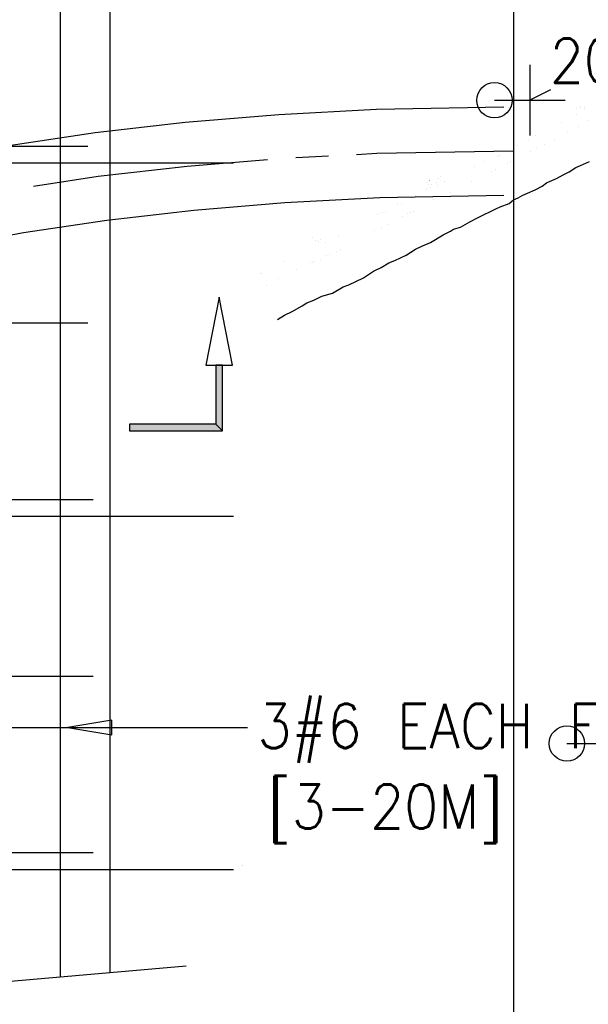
# Model space of a CAD drawing. Extents: x -21 to 2859, y -18 to 3983.
# Tile 30 of 47: x 60 to 76, y 160 to 188. Entities that reach past the tile are written whole.
import ezdxf

# ---------------------------------------------------------------- set-up
doc = ezdxf.new("R2010")
doc.units = 0
doc.header["$LTSCALE"] = 25.4
doc.header["$MEASUREMENT"] = 0
doc.layers.get('0').update_dxf_attribs({"linetype": 'CONTINUOUS'})
for name, color, linetype in [('ARC-CONST', 1, 'CONTINUOUS'), ('ARC-PTS', 1, 'CONTINUOUS'), ('ARC-SOIL', 1, 'CONTINUOUS'), ('COL_NUM', 7, 'CONTINUOUS'), ('DWG-LINES', 7, 'CONTINUOUS'), ('FORM', 1, 'CONTINUOUS'), ('LABELS', 7, 'CONTINUOUS'), ('LEV_PAD', 7, 'CONTINUOUS'), ('POINTS', 1, 'CONTINUOUS'), ('RS_LABELS', 7, 'CONTINUOUS')]:
    doc.layers.add(name, color=color, linetype=linetype)
doc.styles.add('TXT_SHX', font='txt.shx')

# ---------------------------------------------------------------- blocks, each defined once
blk = doc.blocks.new('SO3_PN')
at = {"linetype": 'CONTINUOUS'}
for points in [[(83.369, 150.197), (83.369, 147.525), (83.669, 147.225), (83.669, 150.197)], [(83.369, 147.525), (79.464, 147.525), (79.464, 147.225), (83.669, 147.225)]]:
    blk.add_hatch(color=24, dxfattribs=at).paths.add_polyline_path(points)
at = {"color": 24, "linetype": 'CONTINUOUS'}
for points in [[(83.519, 153.272), (82.919, 150.197), (84.119, 150.197)], [(83.369, 150.197), (83.369, 147.525), (83.669, 147.225), (83.669, 150.197)], [(83.369, 147.525), (79.464, 147.525), (79.464, 147.225), (83.669, 147.225)]]:
    blk.add_lwpolyline(points, close=True, dxfattribs=at)
at = {"layer": 'COL_NUM', "color": 7, "linetype": 'CONTINUOUS'}
for p, q in [((76.324, 198.58), (76.324, 122.48)), ((49.822, 160.117), (77.572, 160.117)), ((84.16, 159.346), (66.572, 159.346)), ((49.822, 152.117), (77.572, 152.117)), ((49.822, 144.117), (77.822, 144.117)), ((84.16, 143.345), (66.572, 143.345)), ((49.822, 136.116), (77.822, 136.116)), ((49.822, 128.116), (77.822, 128.116)), ((84.16, 127.345), (66.572, 127.345))]:
    blk.add_line(p, q, dxfattribs=at)
at = {"layer": 'DWG-LINES', "color": 2, "linetype": 'CONTINUOUS'}
blk.add_lwpolyline([(82.021, 122.978), (63.181, 121.33), (62.555, 118.98), (61.773, 123.459), (61.189, 121.156), (46.265, 119.85)], dxfattribs=at)
at = {"layer": 'LEV_PAD', "color": 1, "linetype": 'CONTINUOUS'}
blk.add_line((78.572, 199.78), (78.572, 122.677), dxfattribs=at)
at = {"layer": 'POINTS', "color": 7, "linetype": 'CONTINUOUS'}
blk.add_line((53.072, 133.779), (84.808, 133.779), dxfattribs=at)
blk.add_lwpolyline([(78.665, 133.446), (78.665, 134.113), (76.665, 133.779)], close=True, dxfattribs=at)
at = {"layer": 'RS_LABELS', "color": 7, "linetype": 'CONTINUOUS', "const_width": 0.00035}
for points in [[(84.747, 159.346, -1), (84.397, 159.346, -1)], [(84.747, 143.345, -1), (84.397, 143.345, -1)], [(84.747, 127.345, -1), (84.397, 127.345, -1)]]:
    blk.add_lwpolyline(points, format="xyb", close=True, dxfattribs=at)
at = {"layer": 'LABELS', "color": 253, "linetype": 'CONTINUOUS', "style": 'TXT_SHX', "width": 0.9}
for s, p in [('3#6 EACH FACE', (85.255, 132.854)), ('[3-20M]', (85.721, 129.21))]:
    blk.add_text(s, height=2, dxfattribs=at).set_placement(p)
blk = doc.blocks.new('SO3_P0')
at = {"linetype": 'CONTINUOUS'}
for points in [[(83.369, 150.197), (83.369, 147.525), (83.669, 147.225), (83.669, 150.197)], [(83.369, 147.525), (79.464, 147.525), (79.464, 147.225), (83.669, 147.225)]]:
    blk.add_hatch(color=24, dxfattribs=at).paths.add_polyline_path(points)
at = {"color": 24, "linetype": 'CONTINUOUS'}
for points in [[(83.519, 153.272), (82.919, 150.197), (84.119, 150.197)], [(83.369, 150.197), (83.369, 147.525), (83.669, 147.225), (83.669, 150.197)], [(83.369, 147.525), (79.464, 147.525), (79.464, 147.225), (83.669, 147.225)]]:
    blk.add_lwpolyline(points, close=True, dxfattribs=at)
at = {"layer": 'COL_NUM', "color": 7, "linetype": 'CONTINUOUS'}
for p, q in [((76.324, 198.58), (76.324, 122.48)), ((49.822, 160.117), (77.572, 160.117)), ((84.16, 159.346), (66.572, 159.346)), ((49.822, 152.117), (77.572, 152.117)), ((49.822, 144.117), (77.822, 144.117)), ((84.16, 143.345), (66.572, 143.345)), ((49.822, 136.116), (77.822, 136.116)), ((49.822, 128.116), (77.822, 128.116)), ((84.16, 127.345), (66.572, 127.345))]:
    blk.add_line(p, q, dxfattribs=at)
at = {"layer": 'DWG-LINES', "color": 2, "linetype": 'CONTINUOUS'}
blk.add_lwpolyline([(82.021, 122.978), (63.181, 121.33), (62.555, 118.98), (61.773, 123.459), (61.189, 121.156), (46.265, 119.85)], dxfattribs=at)
at = {"layer": 'LEV_PAD', "color": 1, "linetype": 'CONTINUOUS'}
blk.add_line((78.572, 199.78), (78.572, 122.677), dxfattribs=at)
at = {"layer": 'POINTS', "color": 7, "linetype": 'CONTINUOUS'}
blk.add_line((53.072, 133.779), (84.808, 133.779), dxfattribs=at)
blk.add_lwpolyline([(78.665, 133.446), (78.665, 134.113), (76.665, 133.779)], close=True, dxfattribs=at)
at = {"layer": 'RS_LABELS', "color": 7, "linetype": 'CONTINUOUS', "const_width": 0.00035}
for points in [[(84.747, 159.346, -1), (84.397, 159.346, -1)], [(84.747, 143.345, -1), (84.397, 143.345, -1)], [(84.747, 127.345, -1), (84.397, 127.345, -1)]]:
    blk.add_lwpolyline(points, format="xyb", close=True, dxfattribs=at)
at = {"layer": 'LABELS', "color": 253, "linetype": 'CONTINUOUS', "style": 'TXT_SHX', "width": 0.9}
for s, p in [('3#6 EACH FACE', (85.255, 132.854)), ('[3-20M]', (85.721, 129.21))]:
    blk.add_text(s, height=2, dxfattribs=at).set_placement(p)

msp = doc.modelspace()

# ---------------------------------------------------------------- linework, layer by layer
at = {"layer": 'ARC-CONST', "color": 7, "linetype": 'CONTINUOUS'}
for p, q in [((74.19, 186.283), (74.19, 184.283)), ((74.19, 186.283), (74.19, 184.283)), ((74.773, 185.575), (74.19, 185.283)), ((74.773, 185.575), (74.19, 185.283)), ((73.19, 185.283), (75.19, 185.283)), ((73.19, 185.283), (75.19, 185.283))]:
    msp.add_line(p, q, dxfattribs=at)
msp.add_circle((73.19, 185.283), 0.5, dxfattribs=at)
msp.add_circle((73.19, 185.283), 0.5, dxfattribs=at)
at = {"layer": 'ARC-PTS', "color": 5, "linetype": 'CONTINUOUS'}
msp.add_line((75.239, 167.075), (77.239, 167.075), dxfattribs=at)
msp.add_line((75.239, 167.075), (77.239, 167.075), dxfattribs=at)
msp.add_circle((75.239, 167.075), 0.5, dxfattribs=at)
msp.add_circle((75.239, 167.075), 0.5, dxfattribs=at)
at = {"layer": 'ARC-SOIL', "color": 234, "linetype": 'CONTINUOUS', "const_width": 0.00025}
for points in [[(66.512, 180.334), (66.772, 180.466), (66.992, 180.564), (67.189, 180.67), (67.391, 180.78), (67.537, 180.869), (67.685, 180.915), (67.858, 180.987), (68.006, 181.059), (68.12, 181.105), (67.936, 181.243), (68.108, 181.191), (68.046, 181.409), (68.114, 181.289), (68.144, 181.52), (68.138, 181.201), (68.318, 181.431), (68.19, 181.169), (68.262, 181.185), (68.505, 181.309), (68.629, 181.373), (68.881, 181.502), (68.947, 181.57), (69.121, 181.662), (69.284, 181.742), (69.454, 181.826), (69.678, 181.956), (69.865, 182.046), (70.099, 182.134), (70.329, 182.281), (70.54, 182.355), (70.688, 182.423), (70.896, 182.533), (71.036, 182.635), (71.243, 182.723), (71.377, 182.817), (71.188, 182.849), (71.353, 182.843), (71.251, 183.004), (71.361, 182.883), (71.363, 183.152), (71.317, 182.853), (71.505, 183.132), (71.409, 182.888), (71.679, 183.12), (71.449, 182.807), (71.661, 182.894), (71.883, 183.046), (72.124, 183.176), (72.344, 183.316), (72.582, 183.396), (72.801, 183.502), (73.069, 183.631), (73.257, 183.707), (73.287, 183.685), (73.488, 183.809), (73.806, 183.977), (74.041, 184.115), (74.193, 184.205), (74.427, 184.316), (74.665, 184.436), (74.878, 184.536), (75.054, 184.642), (75.232, 184.726), (75.377, 184.804), (75.481, 184.852), (75.611, 184.912), (75.691, 184.952), (75.471, 185.065), (75.627, 184.997), (75.569, 185.215), (75.691, 184.936), (75.769, 185.189), (75.729, 184.942), (75.865, 185.095), (75.799, 184.983), (75.925, 185.037)], [(66.512, 180.334), (66.772, 180.466), (66.992, 180.564), (67.189, 180.67), (67.391, 180.78), (67.537, 180.869), (67.685, 180.915), (67.858, 180.987), (68.006, 181.059), (68.12, 181.105), (67.936, 181.243), (68.108, 181.191), (68.046, 181.409), (68.114, 181.289), (68.144, 181.52), (68.138, 181.201), (68.318, 181.431), (68.19, 181.169), (68.262, 181.185), (68.505, 181.309), (68.629, 181.373), (68.881, 181.502), (68.947, 181.57), (69.121, 181.662), (69.284, 181.742), (69.454, 181.826), (69.678, 181.956), (69.865, 182.046), (70.099, 182.134), (70.329, 182.281), (70.54, 182.355), (70.688, 182.423), (70.896, 182.533), (71.036, 182.635), (71.243, 182.723), (71.377, 182.817), (71.188, 182.849), (71.353, 182.843), (71.251, 183.004), (71.361, 182.883), (71.363, 183.152), (71.317, 182.853), (71.505, 183.132), (71.409, 182.888), (71.679, 183.12), (71.449, 182.807), (71.661, 182.894), (71.883, 183.046), (72.124, 183.176), (72.344, 183.316), (72.582, 183.396), (72.801, 183.502), (73.069, 183.631), (73.257, 183.707), (73.287, 183.685), (73.488, 183.809), (73.806, 183.977), (74.041, 184.115), (74.193, 184.205), (74.427, 184.316), (74.665, 184.436), (74.878, 184.536), (75.054, 184.642), (75.232, 184.726), (75.377, 184.804), (75.481, 184.852), (75.611, 184.912), (75.691, 184.952), (75.471, 185.065), (75.627, 184.997), (75.569, 185.215), (75.691, 184.936), (75.769, 185.189), (75.729, 184.942), (75.865, 185.095), (75.799, 184.983), (75.925, 185.037)], [(66.534, 179.927), (66.766, 180.069), (66.998, 180.186), (67.233, 180.316), (67.431, 180.446), (67.685, 180.54), (67.946, 180.672), (68.206, 180.746), (68.483, 180.915), (68.695, 180.989), (68.993, 181.127), (69.272, 181.319), (69.51, 181.429), (69.752, 181.578), (69.973, 181.666), (70.205, 181.776), (70.479, 181.95), (70.722, 182.064), (70.92, 182.152), (71.257, 182.349), (71.443, 182.443), (71.609, 182.551), (71.833, 182.615), (72.022, 182.725), (72.248, 182.839), (72.438, 182.942), (72.647, 183.034), (72.799, 183.112), (72.965, 183.186), (73.091, 183.236), (73.205, 183.33), (73.418, 183.42), (73.544, 183.49), (73.72, 183.57), (73.912, 183.653), (74.019, 183.709), (74.157, 183.807), (74.329, 183.889), (74.497, 183.965), (74.667, 184.059), (74.808, 184.129), (75.008, 184.259), (75.212, 184.35), (75.395, 184.432), (75.527, 184.52), (75.677, 184.616), (75.841, 184.704), (76.013, 184.756)], [(66.534, 179.927), (66.766, 180.069), (66.998, 180.186), (67.233, 180.316), (67.431, 180.446), (67.685, 180.54), (67.946, 180.672), (68.206, 180.746), (68.483, 180.915), (68.695, 180.989), (68.993, 181.127), (69.272, 181.319), (69.51, 181.429), (69.752, 181.578), (69.973, 181.666), (70.205, 181.776), (70.479, 181.95), (70.722, 182.064), (70.92, 182.152), (71.257, 182.349), (71.443, 182.443), (71.609, 182.551), (71.833, 182.615), (72.022, 182.725), (72.248, 182.839), (72.438, 182.942), (72.647, 183.034), (72.799, 183.112), (72.965, 183.186), (73.091, 183.236), (73.205, 183.33), (73.418, 183.42), (73.544, 183.49), (73.72, 183.57), (73.912, 183.653), (74.019, 183.709), (74.157, 183.807), (74.329, 183.889), (74.497, 183.965), (74.667, 184.059), (74.808, 184.129), (75.008, 184.259), (75.212, 184.35), (75.395, 184.432), (75.527, 184.52), (75.677, 184.616), (75.841, 184.704), (76.013, 184.756)]]:
    msp.add_lwpolyline(points, dxfattribs=at)
at = {"layer": 'ARC-SOIL', "color": 234, "linetype": 'CONTINUOUS'}
msp.add_lwpolyline([(67.056, 179.074), (67.254, 179.195), (67.466, 179.303), (67.75, 179.459), (67.885, 179.548), (68.084, 179.622), (68.311, 179.736), (68.611, 179.821), (68.914, 180.006), (69.071, 180.061), (69.489, 180.255), (69.768, 180.446), (69.985, 180.546), (70.203, 180.682), (70.372, 180.749), (70.689, 180.899), (70.96, 181.071), (71.137, 181.154), (71.377, 181.26), (71.736, 181.471), (71.943, 181.575), (72.028, 181.631), (72.226, 181.687), (72.498, 181.845), (72.713, 181.953), (72.879, 182.044), (73.077, 182.131), (73.231, 182.21), (73.353, 182.264), (73.606, 182.364), (73.728, 182.465), (73.856, 182.519), (73.995, 182.596), (74.127, 182.656), (74.343, 182.75), (74.542, 182.854), (74.666, 182.942), (74.75, 182.982), (74.945, 183.07), (75.13, 183.172), (75.304, 183.258), (75.489, 183.378), (75.621, 183.438), (75.88, 183.553)], dxfattribs=at)
msp.add_lwpolyline([(67.056, 179.074), (67.254, 179.195), (67.466, 179.303), (67.75, 179.459), (67.885, 179.548), (68.084, 179.622), (68.311, 179.736), (68.611, 179.821), (68.914, 180.006), (69.071, 180.061), (69.489, 180.255), (69.768, 180.446), (69.985, 180.546), (70.203, 180.682), (70.372, 180.749), (70.689, 180.899), (70.96, 181.071), (71.137, 181.154), (71.377, 181.26), (71.736, 181.471), (71.943, 181.575), (72.028, 181.631), (72.226, 181.687), (72.498, 181.845), (72.713, 181.953), (72.879, 182.044), (73.077, 182.131), (73.231, 182.21), (73.353, 182.264), (73.606, 182.364), (73.728, 182.465), (73.856, 182.519), (73.995, 182.596), (74.127, 182.656), (74.343, 182.75), (74.542, 182.854), (74.666, 182.942), (74.75, 182.982), (74.945, 183.07), (75.13, 183.172), (75.304, 183.258), (75.489, 183.378), (75.621, 183.438), (75.88, 183.553)], dxfattribs=at)
at = {"layer": 'FORM', "color": 7, "linetype": 'CONTINUOUS'}
for p, q in [((73.729, 198.27), (73.729, 124.465)), ((68.494, 183.699), (67.568, 183.65))]:
    msp.add_line(p, q, dxfattribs=at)
at = {"layer": 'FORM', "color": 1, "linetype": 'CONTINUOUS'}
for points in [[(73.453, 185.086), (69.857, 185.018), (67.087, 184.872), (64.443, 184.653), (61.899, 184.36), (59.453, 183.992)], [(73.457, 182.586), (69.946, 182.52), (67.256, 182.378), (64.69, 182.165), (62.228, 181.882), (59.87, 181.527), (57.618, 181.102)]]:
    msp.add_lwpolyline(points, dxfattribs=at)
at = {"layer": 'FORM', "color": 7, "linetype": 'CONTINUOUS'}
for points in [[(73.729, 183.844), (69.865, 183.771), (69.291, 183.741)], [(66.772, 183.598), (64.496, 183.409), (61.981, 183.12), (60.153, 182.845)]]:
    msp.add_lwpolyline(points, dxfattribs=at)

# ---------------------------------------------------------------- block references
at = {"layer": 'FORM', "linetype": 'CONTINUOUS', "xscale": 0.625, "yscale": 0.625, "zscale": 0.625}
for name in ['SO3_PN', 'SO3_P0']:
    msp.add_blockref(name, (13.204, 83.913), dxfattribs=at)

# ---------------------------------------------------------------- texts
at = {"layer": 'ARC-SOIL', "color": 234, "linetype": 'CONTINUOUS', "style": 'TXT_SHX', "width": 0.9}
msp.add_text('20.24', height=1.25, dxfattribs=at).set_placement((74.754, 185.778))
msp.add_text('20.24', height=1.25, dxfattribs=at).set_placement((74.754, 185.778))

doc.saveas('drawing.dxf')
